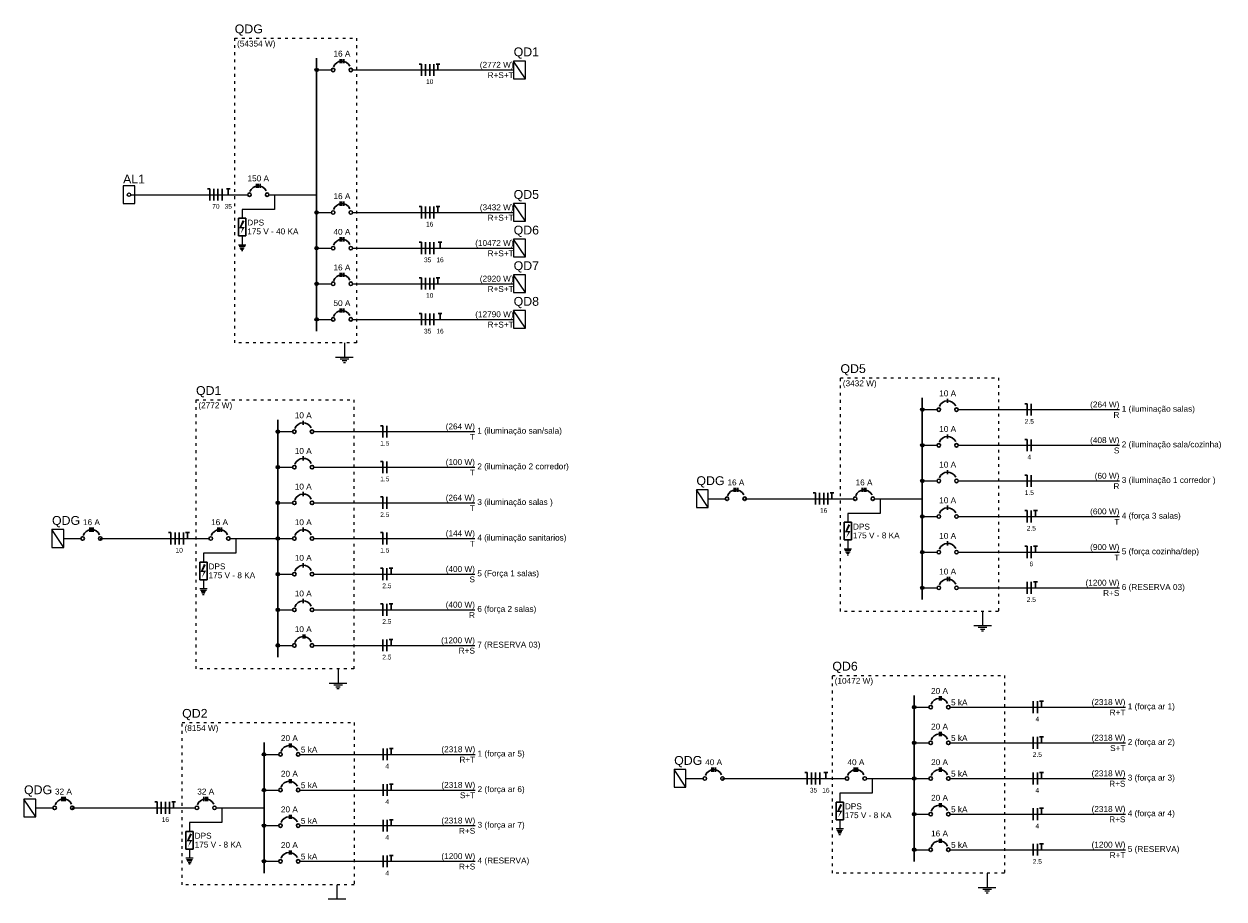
# Model space of a CAD drawing. Header units: metres. Extents: x -81 to 1042, y -541 to 334.
# Tile 52 of 130: x 359 to 402, y 82 to 114. Entities that reach past the tile are written whole.
import ezdxf

# ---------------------------------------------------------------- set-up
doc = ezdxf.new("R2010")
doc.units = ezdxf.units.M
doc.linetypes.add('DOT2', pattern=[3.175, 0, -3.175])
for name, color, linetype, lineweight in [('DI-Barramento', 6, 'Continuous', 30), ('DI-Disjuntor', 1, 'Continuous', 30), ('DI-Fios', 3, 'Continuous', 30), ('DI-Linhas do diagrama', 9, 'Continuous', 20), ('DI-Pontilhado', 7, 'Continuous', 20), ('DI-Textos do diagrama', 7, 'Continuous', 20), ('DI-Título do diagrama', 3, 'Continuous', 30)]:
    doc.layers.add(name, color=color, linetype=linetype, lineweight=lineweight)
doc.styles.add('Arial', font='arial.ttf', dxfattribs={"height": 0.025})

msp = doc.modelspace()

# ---------------------------------------------------------------- hatches: boundary and pattern name
at = {"layer": 'DI-Textos do diagrama', "linetype": 'Continuous'}
for points in [[(366.887, 106.702), (366.961, 106.671), (366.855, 106.461), (366.972, 106.461), (366.813, 106.207), (366.887, 106.41), (366.765, 106.41), (366.887, 106.702)], [(388.666, 95.77), (388.74, 95.738), (388.634, 95.529), (388.751, 95.529), (388.592, 95.274), (388.666, 95.478), (388.544, 95.478), (388.666, 95.77)], [(365.496, 94.34), (365.57, 94.308), (365.464, 94.098), (365.58, 94.098), (365.422, 93.844), (365.496, 94.048), (365.374, 94.048), (365.496, 94.34)], [(388.374, 85.712), (388.448, 85.68), (388.343, 85.471), (388.459, 85.471), (388.3, 85.217), (388.374, 85.42), (388.253, 85.42), (388.374, 85.712)], [(364.998, 84.656), (365.072, 84.625), (364.966, 84.415), (365.082, 84.415), (364.924, 84.161), (364.998, 84.364), (364.876, 84.364), (364.998, 84.656)]]:
    msp.add_hatch(color=256, dxfattribs=at).paths.add_polyline_path(points)

# ---------------------------------------------------------------- linework, layer by layer
at = {"layer": 'DI-Barramento', "linetype": 'Continuous'}
for p, q in [((369.551, 112.528), (369.551, 102.711)), ((391.329, 100.314), (391.329, 93.06)), ((368.159, 99.525), (368.159, 90.989)), ((391.038, 89.616), (391.038, 83.643)), ((367.661, 87.919), (367.661, 83.228))]:
    msp.add_line(p, q, dxfattribs=at)
at = {"layer": 'DI-Disjuntor', "linetype": 'Continuous'}
for p, q in [((370.398, 112.348), (370.398, 112.496)), ((370.461, 112.348), (370.461, 112.496)), ((370.525, 112.348), (370.525, 112.496)), ((367.39, 107.863), (367.39, 108.011)), ((367.454, 107.863), (367.454, 108.011)), ((367.517, 107.863), (367.517, 108.011)), ((370.398, 107.222), (370.398, 107.371)), ((370.461, 107.222), (370.461, 107.371)), ((370.525, 107.222), (370.525, 107.371)), ((366.739, 106.772), (367.004, 106.772)), ((366.739, 106.772), (366.739, 106.137)), ((367.004, 106.772), (367.004, 106.137)), ((366.739, 106.137), (367.004, 106.137)), ((370.398, 105.941), (370.398, 106.089)), ((370.461, 105.941), (370.461, 106.089)), ((370.525, 105.941), (370.525, 106.089)), ((370.398, 104.66), (370.398, 104.808)), ((370.461, 104.66), (370.461, 104.808)), ((370.525, 104.66), (370.525, 104.808)), ((370.398, 103.378), (370.398, 103.526)), ((370.461, 103.378), (370.461, 103.526)), ((370.525, 103.378), (370.525, 103.526)), ((392.24, 100.134), (392.24, 100.282)), ((369.07, 99.345), (369.07, 99.493)), ((392.24, 98.853), (392.24, 99.001)), ((369.07, 98.063), (369.07, 98.212)), ((392.24, 97.571), (392.24, 97.72)), ((384.563, 96.931), (384.563, 97.079)), ((384.626, 96.931), (384.626, 97.079)), ((384.69, 96.931), (384.69, 97.079)), ((389.169, 96.931), (389.169, 97.079)), ((389.233, 96.931), (389.233, 97.079)), ((389.296, 96.931), (389.296, 97.079)), ((369.07, 96.782), (369.07, 96.93)), ((392.24, 96.29), (392.24, 96.438)), ((388.518, 95.84), (388.783, 95.84)), ((388.518, 95.84), (388.518, 95.205)), ((388.783, 95.84), (388.783, 95.205)), ((361.392, 95.5), (361.392, 95.649)), ((361.456, 95.5), (361.456, 95.649)), ((361.519, 95.5), (361.519, 95.649)), ((365.999, 95.5), (365.999, 95.649)), ((366.062, 95.5), (366.062, 95.649)), ((366.126, 95.5), (366.126, 95.649)), ((369.07, 95.5), (369.07, 95.649)), ((388.518, 95.205), (388.783, 95.205)), ((392.24, 95.009), (392.24, 95.157)), ((365.347, 94.41), (365.612, 94.41)), ((365.347, 94.41), (365.347, 93.774)), ((365.612, 94.41), (365.612, 93.774)), ((369.07, 94.219), (369.07, 94.367)), ((365.347, 93.774), (365.612, 93.774)), ((392.24, 93.727), (392.24, 93.876)), ((392.304, 93.727), (392.304, 93.876)), ((369.07, 92.938), (369.07, 93.086)), ((369.07, 91.656), (369.07, 91.805)), ((369.133, 91.656), (369.133, 91.805)), ((391.948, 89.436), (391.948, 89.584)), ((392.012, 89.436), (392.012, 89.584)), ((391.948, 88.154), (391.948, 88.303)), ((392.012, 88.154), (392.012, 88.303)), ((368.572, 87.739), (368.572, 87.887)), ((368.635, 87.739), (368.635, 87.887)), ((383.762, 86.873), (383.762, 87.021)), ((383.826, 86.873), (383.826, 87.021)), ((383.889, 86.873), (383.889, 87.021)), ((388.877, 86.873), (388.877, 87.021)), ((388.941, 86.873), (388.941, 87.021)), ((389.004, 86.873), (389.004, 87.021)), ((391.948, 86.873), (391.948, 87.021)), ((392.012, 86.873), (392.012, 87.021)), ((368.572, 86.458), (368.572, 86.606)), ((368.635, 86.458), (368.635, 86.606)), ((360.386, 85.817), (360.386, 85.965)), ((360.449, 85.817), (360.449, 85.965)), ((360.513, 85.817), (360.513, 85.965)), ((365.501, 85.817), (365.501, 85.965)), ((365.564, 85.817), (365.564, 85.965)), ((365.628, 85.817), (365.628, 85.965)), ((388.226, 85.782), (388.491, 85.782)), ((388.226, 85.782), (388.226, 85.147)), ((388.491, 85.782), (388.491, 85.147)), ((391.948, 85.592), (391.948, 85.74)), ((392.012, 85.592), (392.012, 85.74)), ((368.572, 85.176), (368.572, 85.325)), ((368.635, 85.176), (368.635, 85.325)), ((388.226, 85.147), (388.491, 85.147)), ((364.849, 84.726), (365.114, 84.726)), ((364.849, 84.726), (364.849, 84.091)), ((365.114, 84.726), (365.114, 84.091)), ((391.948, 84.31), (391.948, 84.458)), ((392.012, 84.31), (392.012, 84.458)), ((364.849, 84.091), (365.114, 84.091)), ((368.572, 83.895), (368.572, 84.043)), ((368.635, 83.895), (368.635, 84.043))]:
    msp.add_line(p, q, dxfattribs=at)
for centre in [(370.144, 112.104), (370.779, 112.104), (367.136, 107.619), (367.771, 107.619), (370.144, 106.979), (370.779, 106.979), (370.144, 105.697), (370.779, 105.697), (370.144, 104.416), (370.779, 104.416), (370.144, 103.135), (370.779, 103.135), (391.923, 99.891), (392.558, 99.891), (368.752, 99.101), (369.388, 99.101), (391.923, 98.609), (392.558, 98.609), (368.752, 97.82), (369.388, 97.82), (391.923, 97.328), (392.558, 97.328), (384.308, 96.687), (384.944, 96.687), (388.915, 96.687), (389.55, 96.687), (368.752, 96.538), (369.388, 96.538), (391.923, 96.046), (392.558, 96.046), (361.138, 95.257), (361.773, 95.257), (365.745, 95.257), (366.38, 95.257), (368.752, 95.257), (369.388, 95.257), (391.923, 94.765), (392.558, 94.765), (368.752, 93.976), (369.388, 93.976), (391.923, 93.484), (392.558, 93.484), (368.752, 92.694), (369.388, 92.694), (368.752, 91.413), (369.388, 91.413), (391.631, 89.192), (392.266, 89.192), (391.631, 87.911), (392.266, 87.911), (368.254, 87.496), (368.889, 87.496), (383.508, 86.629), (384.144, 86.629), (388.623, 86.629), (389.259, 86.629), (391.631, 86.629), (392.266, 86.629), (368.254, 86.214), (368.889, 86.214), (360.132, 85.574), (360.767, 85.574), (365.247, 85.574), (365.882, 85.574), (368.254, 84.933), (368.889, 84.933), (391.631, 85.348), (392.266, 85.348), (368.254, 83.651), (368.889, 83.651), (391.631, 84.067), (392.266, 84.067)]:
    msp.add_circle(centre, 0.0635, dxfattribs=at)
for centre in [(370.461, 112.104), (367.454, 107.619), (370.461, 106.979), (370.461, 105.697), (370.461, 104.416), (370.461, 103.135), (392.24, 99.891), (369.07, 99.101), (392.24, 98.609), (369.07, 97.82), (392.24, 97.328), (369.07, 96.538), (384.626, 96.687), (389.233, 96.687), (392.24, 96.046), (361.456, 95.257), (366.062, 95.257), (369.07, 95.257), (392.24, 94.765), (369.07, 93.976), (392.24, 93.484), (369.07, 92.694), (369.07, 91.413), (391.948, 89.192), (391.948, 87.911), (368.572, 87.496), (383.826, 86.629), (388.941, 86.629), (391.948, 86.629), (368.572, 86.214), (360.449, 85.574), (365.564, 85.574), (391.948, 85.348), (368.572, 84.933), (391.948, 84.067), (368.572, 83.651)]:
    msp.add_arc(centre, 0.318, 25, 160, dxfattribs=at)
at = {"layer": 'DI-Fios', "linetype": 'Continuous'}
for p, q in [((373.321, 112.316), (373.236, 112.316)), ((373.321, 111.893), (373.321, 112.316)), ((373.469, 111.893), (373.469, 112.316)), ((373.617, 111.893), (373.617, 112.316)), ((373.765, 111.893), (373.765, 112.316)), ((373.846, 112.316), (373.981, 112.316)), ((373.914, 112.104), (373.914, 112.316)), ((365.706, 107.831), (365.622, 107.831)), ((365.706, 107.408), (365.706, 107.831)), ((365.855, 107.408), (365.855, 107.831)), ((366.003, 107.408), (366.003, 107.831)), ((366.151, 107.408), (366.151, 107.831)), ((366.306, 107.831), (366.441, 107.831)), ((366.374, 107.619), (366.374, 107.831)), ((373.321, 107.191), (373.236, 107.191)), ((373.321, 106.767), (373.321, 107.191)), ((373.469, 106.767), (373.469, 107.191)), ((373.617, 106.767), (373.617, 107.191)), ((373.765, 106.767), (373.765, 107.191)), ((373.846, 107.191), (373.981, 107.191)), ((373.914, 106.979), (373.914, 107.191)), ((373.321, 105.909), (373.236, 105.909)), ((373.321, 105.486), (373.321, 105.909)), ((373.469, 105.486), (373.469, 105.909)), ((373.617, 105.486), (373.617, 105.909)), ((373.765, 105.486), (373.765, 105.909)), ((373.92, 105.909), (374.056, 105.909)), ((373.988, 105.697), (373.988, 105.909)), ((373.321, 104.628), (373.236, 104.628)), ((373.321, 104.204), (373.321, 104.628)), ((373.469, 104.204), (373.469, 104.628)), ((373.617, 104.204), (373.617, 104.628)), ((373.765, 104.204), (373.765, 104.628)), ((373.846, 104.628), (373.981, 104.628)), ((373.914, 104.416), (373.914, 104.628)), ((373.321, 103.346), (373.236, 103.346)), ((373.321, 102.923), (373.321, 103.346)), ((373.469, 102.923), (373.469, 103.346)), ((373.617, 102.923), (373.617, 103.346)), ((373.765, 102.923), (373.765, 103.346)), ((373.92, 103.346), (374.056, 103.346)), ((373.988, 103.135), (373.988, 103.346)), ((395.1, 100.102), (395.015, 100.102)), ((395.1, 99.679), (395.1, 100.102)), ((395.248, 99.679), (395.248, 100.102)), ((371.929, 99.313), (371.844, 99.313)), ((371.929, 98.889), (371.929, 99.313)), ((372.077, 98.889), (372.077, 99.313)), ((395.1, 98.821), (395.015, 98.821)), ((395.1, 98.397), (395.1, 98.821)), ((395.248, 98.397), (395.248, 98.821)), ((371.929, 98.031), (371.844, 98.031)), ((371.929, 97.608), (371.929, 98.031)), ((372.077, 97.608), (372.077, 98.031)), ((395.1, 97.54), (395.015, 97.54)), ((395.1, 97.116), (395.1, 97.54)), ((395.248, 97.116), (395.248, 97.54)), ((371.929, 96.75), (371.844, 96.75)), ((371.929, 96.327), (371.929, 96.75)), ((372.077, 96.327), (372.077, 96.75)), ((387.485, 96.899), (387.401, 96.899)), ((387.485, 96.475), (387.485, 96.899)), ((387.634, 96.475), (387.634, 96.899)), ((387.782, 96.475), (387.782, 96.899)), ((387.93, 96.475), (387.93, 96.899)), ((388.011, 96.899), (388.146, 96.899)), ((388.078, 96.687), (388.078, 96.899)), ((395.1, 96.258), (395.015, 96.258)), ((395.1, 95.835), (395.1, 96.258)), ((395.248, 95.835), (395.248, 96.258)), ((395.328, 96.258), (395.464, 96.258)), ((395.396, 96.046), (395.396, 96.258)), ((364.315, 95.469), (364.23, 95.469)), ((364.315, 95.045), (364.315, 95.469)), ((364.463, 95.045), (364.463, 95.469)), ((364.611, 95.045), (364.611, 95.469)), ((364.76, 95.045), (364.76, 95.469)), ((364.84, 95.469), (364.976, 95.469)), ((364.908, 95.257), (364.908, 95.469)), ((371.929, 95.469), (371.844, 95.469)), ((371.929, 95.045), (371.929, 95.469)), ((372.077, 95.045), (372.077, 95.469)), ((395.1, 94.977), (395.015, 94.977)), ((395.1, 94.553), (395.1, 94.977)), ((395.248, 94.553), (395.248, 94.977)), ((395.328, 94.977), (395.464, 94.977)), ((395.396, 94.765), (395.396, 94.977)), ((371.929, 94.187), (371.844, 94.187)), ((371.929, 93.764), (371.929, 94.187)), ((372.077, 93.764), (372.077, 94.187)), ((372.158, 94.187), (372.293, 94.187)), ((372.226, 93.976), (372.226, 94.187)), ((395.1, 93.272), (395.1, 93.696)), ((395.248, 93.272), (395.248, 93.696)), ((395.328, 93.696), (395.464, 93.696)), ((395.396, 93.484), (395.396, 93.696)), ((371.929, 92.906), (371.844, 92.906)), ((371.929, 92.482), (371.929, 92.906)), ((372.077, 92.482), (372.077, 92.906)), ((372.158, 92.906), (372.293, 92.906)), ((372.226, 92.694), (372.226, 92.906)), ((371.929, 91.201), (371.929, 91.625)), ((372.077, 91.201), (372.077, 91.625)), ((372.158, 91.625), (372.293, 91.625)), ((372.226, 91.413), (372.226, 91.625)), ((395.316, 88.98), (395.316, 89.404)), ((395.464, 88.98), (395.464, 89.404)), ((395.545, 89.404), (395.68, 89.404)), ((395.613, 89.192), (395.613, 89.404)), ((395.316, 87.699), (395.316, 88.123)), ((395.464, 87.699), (395.464, 88.123)), ((395.545, 88.123), (395.68, 88.123)), ((395.613, 87.911), (395.613, 88.123)), ((371.939, 87.284), (371.939, 87.707)), ((372.088, 87.284), (372.088, 87.707)), ((372.168, 87.707), (372.304, 87.707)), ((372.236, 87.496), (372.236, 87.707)), ((387.194, 86.841), (387.109, 86.841)), ((387.194, 86.418), (387.194, 86.841)), ((387.342, 86.418), (387.342, 86.841)), ((387.49, 86.418), (387.49, 86.841)), ((387.638, 86.418), (387.638, 86.841)), ((387.793, 86.841), (387.928, 86.841)), ((387.861, 86.629), (387.861, 86.841)), ((395.316, 86.418), (395.316, 86.841)), ((395.464, 86.418), (395.464, 86.841)), ((395.545, 86.841), (395.68, 86.841)), ((395.613, 86.629), (395.613, 86.841)), ((371.939, 86.002), (371.939, 86.426)), ((372.088, 86.002), (372.088, 86.426)), ((372.168, 86.426), (372.304, 86.426)), ((372.236, 86.214), (372.236, 86.426)), ((363.817, 85.785), (363.732, 85.785)), ((363.817, 85.362), (363.817, 85.785)), ((363.965, 85.362), (363.965, 85.785)), ((364.113, 85.362), (364.113, 85.785)), ((364.262, 85.362), (364.262, 85.785)), ((364.342, 85.785), (364.478, 85.785)), ((364.41, 85.574), (364.41, 85.785)), ((395.316, 85.136), (395.316, 85.56)), ((395.464, 85.136), (395.464, 85.56)), ((395.545, 85.56), (395.68, 85.56)), ((395.613, 85.348), (395.613, 85.56)), ((371.939, 84.721), (371.939, 85.145)), ((372.088, 84.721), (372.088, 85.145)), ((372.168, 85.145), (372.304, 85.145)), ((372.236, 84.933), (372.236, 85.145)), ((395.316, 83.855), (395.316, 84.278)), ((395.464, 83.855), (395.464, 84.278)), ((395.545, 84.278), (395.68, 84.278)), ((395.613, 84.067), (395.613, 84.278)), ((371.939, 83.44), (371.939, 83.863)), ((372.088, 83.44), (372.088, 83.863)), ((372.168, 83.863), (372.304, 83.863)), ((372.236, 83.651), (372.236, 83.863))]:
    msp.add_line(p, q, dxfattribs=at)
at = {"layer": 'DI-Linhas do diagrama', "linetype": 'Continuous'}
for p, q in [((377.059, 112.422), (376.635, 112.422)), ((376.635, 112.422), (376.635, 111.787)), ((377.059, 111.787), (376.635, 112.422)), ((377.059, 111.787), (377.059, 112.422)), ((369.614, 112.104), (370.08, 112.104)), ((370.843, 112.104), (376.635, 112.104)), ((376.635, 111.787), (377.059, 111.787)), ((363.017, 107.937), (362.593, 107.937)), ((362.593, 107.937), (362.593, 107.302)), ((363.017, 107.302), (363.017, 107.937)), ((362.868, 107.619), (363.017, 107.619)), ((363.017, 107.619), (363.101, 107.619)), ((363.101, 107.619), (363.228, 107.619)), ((363.165, 107.619), (367.073, 107.619)), ((367.835, 107.619), (368.301, 107.619)), ((368.036, 107.619), (368.036, 107.09)), ((368.301, 107.619), (369.551, 107.619)), ((362.593, 107.302), (363.017, 107.302)), ((368.036, 107.09), (366.871, 107.09)), ((366.871, 107.09), (366.871, 106.772)), ((377.059, 107.296), (376.635, 107.296)), ((376.635, 107.296), (376.635, 106.661)), ((377.059, 106.661), (376.635, 107.296)), ((377.059, 106.661), (377.059, 107.296)), ((369.614, 106.979), (370.08, 106.979)), ((370.843, 106.979), (376.635, 106.979)), ((376.635, 106.661), (377.059, 106.661)), ((366.871, 106.137), (366.871, 105.819)), ((366.739, 105.819), (367.004, 105.819)), ((366.765, 105.766), (366.977, 105.766)), ((366.792, 105.713), (366.951, 105.713)), ((377.059, 106.015), (376.635, 106.015)), ((376.635, 106.015), (376.635, 105.38)), ((377.059, 105.38), (376.635, 106.015)), ((377.059, 105.38), (377.059, 106.015)), ((366.818, 105.66), (366.924, 105.66)), ((366.845, 105.607), (366.898, 105.607)), ((369.614, 105.697), (370.08, 105.697)), ((370.843, 105.697), (376.635, 105.697)), ((376.635, 105.38), (377.059, 105.38)), ((369.614, 104.416), (370.08, 104.416)), ((370.843, 104.416), (376.635, 104.416)), ((377.059, 104.734), (376.635, 104.734)), ((376.635, 104.734), (376.635, 104.098)), ((377.059, 104.098), (376.635, 104.734)), ((377.059, 104.098), (377.059, 104.734)), ((376.635, 104.098), (377.059, 104.098)), ((369.614, 103.135), (370.08, 103.135)), ((370.843, 103.135), (376.635, 103.135)), ((377.059, 103.452), (376.635, 103.452)), ((376.635, 103.452), (376.635, 102.817)), ((377.059, 102.817), (376.635, 103.452)), ((377.059, 102.817), (377.059, 103.452)), ((376.635, 102.817), (377.059, 102.817)), ((391.393, 99.891), (391.859, 99.891)), ((392.621, 99.891), (398.414, 99.891)), ((368.223, 99.101), (368.689, 99.101)), ((369.451, 99.101), (375.244, 99.101)), ((391.393, 98.609), (391.859, 98.609)), ((392.621, 98.609), (398.414, 98.609)), ((368.223, 97.82), (368.689, 97.82)), ((369.451, 97.82), (375.244, 97.82)), ((391.393, 97.328), (391.859, 97.328)), ((392.621, 97.328), (398.414, 97.328)), ((383.631, 97.005), (383.207, 97.005)), ((383.207, 97.005), (383.207, 96.369)), ((383.631, 96.369), (383.207, 97.005)), ((383.631, 96.369), (383.631, 97.005)), ((383.631, 96.687), (384.245, 96.687)), ((384.944, 96.687), (388.851, 96.687)), ((389.614, 96.687), (390.08, 96.687)), ((389.815, 96.687), (389.815, 96.158)), ((390.08, 96.687), (391.329, 96.687)), ((368.223, 96.538), (368.689, 96.538)), ((369.451, 96.538), (375.244, 96.538)), ((383.207, 96.369), (383.631, 96.369)), ((389.815, 96.158), (388.65, 96.158)), ((388.65, 96.158), (388.65, 95.84)), ((391.393, 96.046), (391.859, 96.046)), ((392.621, 96.046), (398.414, 96.046)), ((360.46, 95.575), (360.037, 95.575)), ((360.037, 95.575), (360.037, 94.939)), ((360.46, 94.939), (360.037, 95.575)), ((360.46, 94.939), (360.46, 95.575)), ((360.037, 94.939), (360.46, 94.939)), ((360.46, 95.257), (361.074, 95.257)), ((361.773, 95.257), (365.681, 95.257)), ((366.444, 95.257), (366.909, 95.257)), ((366.645, 95.257), (366.645, 94.727)), ((366.909, 95.257), (368.159, 95.257)), ((368.223, 95.257), (368.689, 95.257)), ((369.451, 95.257), (375.244, 95.257)), ((388.65, 95.205), (388.65, 94.887)), ((366.645, 94.727), (365.48, 94.727)), ((365.48, 94.727), (365.48, 94.41)), ((388.518, 94.887), (388.783, 94.887)), ((388.544, 94.834), (388.756, 94.834)), ((388.571, 94.781), (388.73, 94.781)), ((388.597, 94.728), (388.703, 94.728)), ((388.624, 94.675), (388.677, 94.675)), ((391.393, 94.765), (391.859, 94.765)), ((392.621, 94.765), (398.414, 94.765)), ((365.48, 93.774), (365.48, 93.457)), ((368.223, 93.976), (368.689, 93.976)), ((369.451, 93.976), (375.244, 93.976)), ((365.347, 93.457), (365.612, 93.457)), ((365.374, 93.404), (365.586, 93.404)), ((365.4, 93.351), (365.559, 93.351)), ((365.427, 93.298), (365.533, 93.298)), ((365.453, 93.245), (365.506, 93.245)), ((391.393, 93.484), (391.859, 93.484)), ((392.621, 93.484), (398.414, 93.484)), ((368.223, 92.694), (368.689, 92.694)), ((369.451, 92.694), (375.244, 92.694)), ((368.223, 91.413), (368.689, 91.413)), ((369.451, 91.413), (375.244, 91.413)), ((391.101, 89.192), (391.567, 89.192)), ((392.33, 89.192), (398.631, 89.192)), ((391.101, 87.911), (391.567, 87.911)), ((392.33, 87.911), (398.631, 87.911)), ((367.725, 87.496), (368.191, 87.496)), ((368.953, 87.496), (375.254, 87.496)), ((382.83, 86.947), (382.407, 86.947)), ((382.407, 86.947), (382.407, 86.312)), ((382.83, 86.312), (382.407, 86.947)), ((382.83, 86.312), (382.83, 86.947)), ((382.407, 86.312), (382.83, 86.312)), ((382.83, 86.629), (383.445, 86.629)), ((384.144, 86.629), (388.56, 86.629)), ((389.322, 86.629), (389.788, 86.629)), ((389.523, 86.629), (389.523, 86.1)), ((389.788, 86.629), (391.038, 86.629)), ((391.101, 86.629), (391.567, 86.629)), ((392.33, 86.629), (398.631, 86.629)), ((359.454, 85.891), (359.03, 85.891)), ((359.03, 85.891), (359.03, 85.256)), ((359.454, 85.256), (359.03, 85.891)), ((359.454, 85.256), (359.454, 85.891)), ((367.725, 86.214), (368.191, 86.214)), ((368.953, 86.214), (375.254, 86.214)), ((389.523, 86.1), (388.358, 86.1)), ((388.358, 86.1), (388.358, 85.782)), ((359.454, 85.574), (360.068, 85.574)), ((360.767, 85.574), (365.183, 85.574)), ((365.945, 85.574), (366.411, 85.574)), ((366.147, 85.574), (366.147, 85.044)), ((366.411, 85.574), (367.661, 85.574)), ((359.03, 85.256), (359.454, 85.256)), ((366.147, 85.044), (364.982, 85.044)), ((364.982, 85.044), (364.982, 84.726)), ((388.358, 85.147), (388.358, 84.829)), ((391.101, 85.348), (391.567, 85.348)), ((392.33, 85.348), (398.631, 85.348)), ((367.725, 84.933), (368.191, 84.933)), ((368.953, 84.933), (375.254, 84.933)), ((388.226, 84.829), (388.491, 84.829)), ((388.253, 84.776), (388.464, 84.776)), ((388.279, 84.723), (388.438, 84.723)), ((388.305, 84.67), (388.411, 84.67)), ((388.332, 84.617), (388.385, 84.617)), ((364.849, 83.773), (365.114, 83.773)), ((364.876, 83.72), (365.088, 83.72)), ((364.982, 84.091), (364.982, 83.773)), ((391.101, 84.067), (391.567, 84.067)), ((392.33, 84.067), (398.631, 84.067)), ((364.902, 83.667), (365.061, 83.667)), ((364.929, 83.614), (365.035, 83.614)), ((364.955, 83.561), (365.008, 83.561)), ((367.725, 83.651), (368.191, 83.651)), ((368.953, 83.651), (375.254, 83.651))]:
    msp.add_line(p, q, dxfattribs=at)
at = {"layer": 'DI-Linhas do diagrama', "linetype": 'Continuous', "const_width": 0.0635}
for points in [[(369.583, 112.104, 1), (369.52, 112.104, 1)], [(369.583, 106.979, 1), (369.52, 106.979, 1)], [(369.583, 105.697, 1), (369.52, 105.697, 1)], [(369.583, 104.416, 1), (369.52, 104.416, 1)], [(369.583, 103.135, 1), (369.52, 103.135, 1)], [(391.361, 99.891, 1), (391.298, 99.891, 1)], [(368.191, 99.101, 1), (368.128, 99.101, 1)], [(391.361, 98.609, 1), (391.298, 98.609, 1)], [(368.191, 97.82, 1), (368.128, 97.82, 1)], [(391.361, 97.328, 1), (391.298, 97.328, 1)], [(368.191, 96.538, 1), (368.128, 96.538, 1)], [(391.361, 96.046, 1), (391.298, 96.046, 1)], [(368.191, 95.257, 1), (368.128, 95.257, 1)], [(391.361, 94.765, 1), (391.298, 94.765, 1)], [(368.191, 93.976, 1), (368.128, 93.976, 1)], [(391.361, 93.484, 1), (391.298, 93.484, 1)], [(368.191, 92.694, 1), (368.128, 92.694, 1)], [(368.191, 91.413, 1), (368.128, 91.413, 1)], [(391.07, 89.192, 1), (391.007, 89.192, 1)], [(391.07, 87.911, 1), (391.007, 87.911, 1)], [(367.693, 87.496, 1), (367.63, 87.496, 1)], [(391.07, 86.629, 1), (391.007, 86.629, 1)], [(367.693, 86.214, 1), (367.63, 86.214, 1)], [(367.693, 84.933, 1), (367.63, 84.933, 1)], [(391.07, 85.348, 1), (391.007, 85.348, 1)], [(367.693, 83.651, 1), (367.63, 83.651, 1)], [(391.07, 84.067, 1), (391.007, 84.067, 1)]]:
    msp.add_lwpolyline(points, format="xyb", close=True, dxfattribs=at)
at = {"layer": 'DI-Linhas do diagrama', "linetype": 'Continuous'}
for centre in [(369.551, 112.104), (362.805, 107.619), (369.551, 106.979), (369.551, 105.697), (369.551, 104.416), (369.551, 103.135), (391.329, 99.891), (368.159, 99.101), (391.329, 98.609), (368.159, 97.82), (391.329, 97.328), (368.159, 96.538), (391.329, 96.046), (368.159, 95.257), (391.329, 94.765), (368.159, 93.976), (391.329, 93.484), (368.159, 92.694), (368.159, 91.413), (391.038, 89.192), (391.038, 87.911), (367.661, 87.496), (391.038, 86.629), (367.661, 86.214), (367.661, 84.933), (391.038, 85.348), (367.661, 83.651), (391.038, 84.067)]:
    msp.add_circle(centre, 0.0635, dxfattribs=at)
at = {"layer": 'DI-Pontilhado', "linetype": 'DOT2', "ltscale": 0.05}
for points in [[(366.607, 102.287), (366.607, 113.248), (370.991, 113.248), (370.991, 102.287), (366.607, 102.287)], [(388.385, 92.637), (388.385, 101.034), (394.062, 101.034), (394.062, 92.637), (388.385, 92.637)], [(365.215, 90.566), (365.215, 100.245), (370.891, 100.245), (370.891, 90.566), (365.215, 90.566)], [(388.094, 83.219), (388.094, 90.336), (394.278, 90.336), (394.278, 83.219), (388.094, 83.219)], [(364.717, 82.804), (364.717, 88.639), (370.902, 88.639), (370.902, 82.804), (364.717, 82.804)]]:
    msp.add_lwpolyline(points, close=True, dxfattribs=at)
at = {"layer": 'DI-Textos do diagrama', "linetype": 'Continuous'}
for p, q in [((370.552, 102.287), (370.552, 101.779)), ((370.235, 101.779), (370.87, 101.779)), ((370.394, 101.716), (370.711, 101.716)), ((370.473, 101.652), (370.632, 101.652)), ((370.513, 101.588), (370.592, 101.588)), ((393.494, 92.637), (393.494, 92.128)), ((393.176, 92.128), (393.812, 92.128)), ((393.335, 92.065), (393.653, 92.065)), ((393.415, 92.001), (393.574, 92.001)), ((393.454, 91.938), (393.534, 91.938)), ((370.324, 90.566), (370.324, 90.057)), ((370.006, 90.057), (370.641, 90.057)), ((370.165, 89.994), (370.483, 89.994)), ((370.244, 89.93), (370.403, 89.93)), ((370.284, 89.867), (370.363, 89.867)), ((393.66, 83.219), (393.66, 82.711)), ((370.283, 82.804), (370.283, 82.296)), ((393.342, 82.711), (393.977, 82.711)), ((393.501, 82.648), (393.819, 82.648)), ((393.58, 82.584), (393.739, 82.584)), ((393.62, 82.52), (393.7, 82.52)), ((369.965, 82.296), (370.601, 82.296))]:
    msp.add_line(p, q, dxfattribs=at)

# ---------------------------------------------------------------- texts
at = {"layer": 'DI-Linhas do diagrama', "char_height": 0.2118, "attachment_point": 7, "line_spacing_factor": 0.798, "style": 'Arial'}
for s, insert, width in [('DPS', (367.057, 106.508), 0.76248), ('175 V - 40 KA', (367.057, 106.19), 3.30408), ('DPS', (388.836, 95.575), 0.76248), ('175 V - 8 KA', (388.836, 95.258), 3.04992), ('175 V - 8 KA', (365.665, 93.827), 3.04992), ('DPS', (365.665, 94.145), 0.76248), ('175 V - 8 KA', (388.544, 85.2), 3.04992), ('DPS', (388.544, 85.518), 0.76248), ('DPS', (365.167, 84.462), 0.76248), ('175 V - 8 KA', (365.167, 84.144), 3.04992)]:
    msp.add_mtext(s, dxfattribs=dict(at, insert=insert, width=width))
at = {"layer": 'DI-Textos do diagrama', "line_spacing_factor": 0.798, "style": 'Arial'}
for s, insert, char_height, width, attachment_point in [('(54354 W)', (366.691, 112.882), 0.2118, 2.28744, 7), ('16 A', (370.461, 112.581), 0.2118, 1.01664, 8), ('(2772 W)', (376.635, 112.119), 0.2118, 2.03328, 9), ('10', (373.617, 111.596), 0.1694, 0.40666, 8), ('R+S+T', (376.635, 111.808), 0.2118, 1.2708, 9), ('150 A', (367.454, 108.096), 0.2118, 1.2708, 8), ('16 A', (370.461, 107.456), 0.2118, 1.01664, 8), ('70', (365.929, 107.111), 0.1694, 0.40666, 8), ('35', (366.374, 107.111), 0.1694, 0.40666, 8), ('(3432 W)', (376.635, 106.994), 0.2118, 2.03328, 9), ('16', (373.617, 106.471), 0.1694, 0.40666, 8), ('R+S+T', (376.635, 106.682), 0.2118, 1.2708, 9), ('40 A', (370.461, 106.174), 0.2118, 1.01664, 8), ('(10472 W)', (376.635, 105.712), 0.2118, 2.28744, 9), ('35', (373.543, 105.189), 0.1694, 0.40666, 8), ('16', (373.988, 105.189), 0.1694, 0.40666, 8), ('R+S+T', (376.635, 105.401), 0.2118, 1.2708, 9), ('16 A', (370.461, 104.893), 0.2118, 1.01664, 8), ('(2920 W)', (376.635, 104.431), 0.2118, 2.03328, 9), ('10', (373.617, 103.908), 0.1694, 0.40666, 8), ('R+S+T', (376.635, 104.12), 0.2118, 1.2708, 9), ('50 A', (370.461, 103.611), 0.2118, 1.01664, 8), ('(12790 W)', (376.635, 103.15), 0.2118, 2.28744, 9), ('R+S+T', (376.635, 102.838), 0.2118, 1.2708, 9), ('35', (373.543, 102.626), 0.1694, 0.40666, 8), ('16', (373.988, 102.626), 0.1694, 0.40666, 8), ('(3432 W)', (388.47, 100.668), 0.2118, 2.03328, 7), ('10 A', (392.24, 100.367), 0.2118, 1.01664, 8), ('(2772 W)', (365.3, 99.878), 0.2118, 2.03328, 7), ('(264 W)', (398.414, 99.906), 0.2118, 1.77912, 9), ('10 A', (369.07, 99.578), 0.2118, 1.01664, 8), ('R', (398.414, 99.594), 0.212, 0.25416, 9), ('1 (iluminação salas)', (398.499, 99.75), 0.2118, 5.0832, 7), ('(264 W)', (375.244, 99.116), 0.2118, 1.77912, 9), ('1 (iluminação san/sala)', (375.329, 98.961), 0.2118, 5.84568, 7), ('10 A', (392.24, 99.086), 0.2118, 1.01664, 8), ('2.5', (395.174, 99.382), 0.1694, 0.60998, 8), ('1.5', (372.003, 98.593), 0.1694, 0.60998, 8), ('T', (375.244, 98.805), 0.212, 0.25416, 9), ('(408 W)', (398.414, 98.624), 0.2118, 1.77912, 9), ('10 A', (369.07, 98.296), 0.2118, 1.01664, 8), ('S', (398.414, 98.313), 0.212, 0.25416, 9), ('2 (iluminação sala/cozinha)', (398.499, 98.469), 0.2118, 6.86232, 7), ('(100 W)', (375.244, 97.835), 0.2118, 1.77912, 9), ('2 (iluminação 2 corredor)', (375.329, 97.679), 0.2118, 6.354, 7), ('10 A', (392.24, 97.805), 0.2118, 1.01664, 8), ('4', (395.174, 98.101), 0.169, 0.20333, 8), ('1.5', (372.003, 97.311), 0.1694, 0.60998, 8), ('T', (375.244, 97.523), 0.212, 0.25416, 9), ('(60 W)', (398.414, 97.343), 0.2118, 1.52496, 9), ('10 A', (369.07, 97.015), 0.2118, 1.01664, 8), ('16 A', (384.626, 97.164), 0.2118, 1.01664, 8), ('16 A', (389.233, 97.164), 0.2118, 1.01664, 8), ('R', (398.414, 97.032), 0.212, 0.25416, 9), ('3 (iluminação 1 corredor )', (398.499, 97.187), 0.2118, 6.60816, 7), ('(264 W)', (375.244, 96.553), 0.2118, 1.77912, 9), ('3 (iluminação salas )', (375.329, 96.398), 0.2118, 5.33736, 7), ('10 A', (392.24, 96.523), 0.2118, 1.01664, 8), ('1.5', (395.174, 96.82), 0.1694, 0.60998, 8), ('2.5', (372.003, 96.03), 0.1694, 0.60998, 8), ('T', (375.244, 96.242), 0.212, 0.25416, 9), ('16', (387.782, 96.179), 0.1694, 0.40666, 8), ('(600 W)', (398.414, 96.061), 0.2118, 1.77912, 9), ('16 A', (361.456, 95.734), 0.2118, 1.01664, 8), ('16 A', (366.062, 95.734), 0.2118, 1.01664, 8), ('10 A', (369.07, 95.734), 0.2118, 1.01664, 8), ('T', (398.414, 95.75), 0.212, 0.25416, 9), ('4 (força 3 salas)', (398.499, 95.906), 0.2118, 4.32072, 7), ('(144 W)', (375.244, 95.272), 0.2118, 1.77912, 9), ('4 (iluminação sanitarios)', (375.329, 95.117), 0.2118, 6.354, 7), ('10 A', (392.24, 95.242), 0.2118, 1.01664, 8), ('2.5', (395.248, 95.538), 0.1694, 0.60998, 8), ('10', (364.611, 94.749), 0.1694, 0.40666, 8), ('1.5', (372.003, 94.749), 0.1694, 0.60998, 8), ('T', (375.244, 94.961), 0.212, 0.25416, 9), ('(900 W)', (398.414, 94.78), 0.2118, 1.77912, 9), ('5 (força cozinha/dep)', (398.499, 94.625), 0.2118, 5.33736, 7), ('10 A', (369.07, 94.452), 0.2118, 1.01664, 8), ('T', (398.414, 94.469), 0.212, 0.25416, 9), ('(400 W)', (375.244, 93.99), 0.2118, 1.77912, 9), ('5 (Força 1 salas)', (375.329, 93.835), 0.2118, 4.32072, 7), ('10 A', (392.24, 93.96), 0.2118, 1.01664, 8), ('6', (395.248, 94.257), 0.169, 0.20333, 8), ('2.5', (372.077, 93.467), 0.1694, 0.60998, 8), ('S', (375.244, 93.679), 0.212, 0.25416, 9), ('(1200 W)', (398.414, 93.499), 0.2118, 2.03328, 9), ('6 (RESERVA 03)', (398.499, 93.343), 0.2118, 3.55824, 7), ('10 A', (369.07, 93.171), 0.2118, 1.01664, 8), ('2.5', (395.248, 92.975), 0.1694, 0.60998, 8), ('R+S', (398.414, 93.187), 0.2118, 0.76248, 9), ('(400 W)', (375.244, 92.709), 0.2118, 1.77912, 9), ('6 (força 2 salas)', (375.329, 92.554), 0.2118, 4.32072, 7), ('2.5', (372.077, 92.186), 0.1694, 0.60998, 8), ('R', (375.244, 92.398), 0.212, 0.25416, 9), ('10 A', (369.07, 91.889), 0.2118, 1.01664, 8), ('(1200 W)', (375.244, 91.428), 0.2118, 2.03328, 9), ('7 (RESERVA 03)', (375.329, 91.272), 0.2118, 3.55824, 7), ('2.5', (372.077, 90.905), 0.1694, 0.60998, 8), ('R+S', (375.244, 91.116), 0.2118, 0.76248, 9), ('(10472 W)', (388.178, 89.97), 0.2118, 2.28744, 7), ('20 A', (391.948, 89.669), 0.2118, 1.01664, 8), ('5 kA', (392.361, 89.256), 0.2118, 1.01664, 7), ('(2318 W)', (398.631, 89.207), 0.2118, 2.03328, 9), ('1 (força ar 1)', (398.715, 89.052), 0.2118, 3.55824, 7), ('4', (395.464, 88.684), 0.169, 0.20333, 8), ('R+T', (398.631, 88.896), 0.2118, 0.76248, 9), ('(8154 W)', (364.802, 88.273), 0.2118, 2.03328, 7), ('20 A', (391.948, 88.387), 0.2118, 1.01664, 8), ('20 A', (368.572, 87.972), 0.2118, 1.01664, 8), ('5 kA', (392.361, 87.974), 0.2118, 1.01664, 7), ('(2318 W)', (398.631, 87.926), 0.2118, 2.03328, 9), ('2 (força ar 2)', (398.715, 87.77), 0.2118, 3.55824, 7), ('5 kA', (368.985, 87.559), 0.2118, 1.01664, 7), ('(2318 W)', (375.254, 87.511), 0.2118, 2.03328, 9), ('1 (força ar 5)', (375.339, 87.355), 0.2118, 3.55824, 7), ('2.5', (395.464, 87.403), 0.1694, 0.60998, 8), ('S+T', (398.631, 87.614), 0.2118, 0.76248, 9), ('4', (372.088, 86.987), 0.169, 0.20333, 8), ('R+T', (375.254, 87.199), 0.2118, 0.76248, 9), ('40 A', (383.826, 87.106), 0.2118, 1.01664, 8), ('40 A', (388.941, 87.106), 0.2118, 1.01664, 8), ('20 A', (391.948, 87.106), 0.2118, 1.01664, 8), ('20 A', (368.572, 86.691), 0.2118, 1.01664, 8), ('5 kA', (392.361, 86.693), 0.2118, 1.01664, 7), ('(2318 W)', (398.631, 86.644), 0.2118, 2.03328, 9), ('3 (força ar 3)', (398.715, 86.489), 0.2118, 3.55824, 7), ('32 A', (360.449, 86.05), 0.2118, 1.01664, 8), ('32 A', (365.564, 86.05), 0.2118, 1.01664, 8), ('5 kA', (368.985, 86.278), 0.2118, 1.01664, 7), ('(2318 W)', (375.254, 86.229), 0.2118, 2.03328, 9), ('2 (força ar 6)', (375.339, 86.074), 0.2118, 3.55824, 7), ('35', (387.416, 86.121), 0.1694, 0.40666, 8), ('16', (387.861, 86.121), 0.1694, 0.40666, 8), ('4', (395.464, 86.121), 0.169, 0.20333, 8), ('R+S', (398.631, 86.333), 0.2118, 0.76248, 9), ('4', (372.088, 85.706), 0.169, 0.20333, 8), ('S+T', (375.254, 85.918), 0.2118, 0.76248, 9), ('20 A', (391.948, 85.825), 0.2118, 1.01664, 8), ('20 A', (368.572, 85.41), 0.2118, 1.01664, 8), ('5 kA', (392.361, 85.412), 0.2118, 1.01664, 7), ('(2318 W)', (398.631, 85.363), 0.2118, 2.03328, 9), ('4 (força ar 4)', (398.715, 85.208), 0.2118, 3.55824, 7), ('16', (364.113, 85.065), 0.1694, 0.40666, 8), ('5 kA', (368.985, 84.997), 0.2118, 1.01664, 7), ('(2318 W)', (375.254, 84.948), 0.2118, 2.03328, 9), ('3 (força ar 7)', (375.339, 84.792), 0.2118, 3.55824, 7), ('4', (395.464, 84.84), 0.169, 0.20333, 8), ('R+S', (398.631, 85.052), 0.2118, 0.76248, 9), ('4', (372.088, 84.425), 0.169, 0.20333, 8), ('R+S', (375.254, 84.637), 0.2118, 0.76248, 9), ('16 A', (391.948, 84.543), 0.2118, 1.01664, 8), ('20 A', (368.572, 84.128), 0.2118, 1.01664, 8), ('5 kA', (392.361, 84.13), 0.2118, 1.01664, 7), ('(1200 W)', (398.631, 84.081), 0.2118, 2.03328, 9), ('5 (RESERVA)', (398.715, 83.926), 0.2118, 2.79576, 7), ('5 kA', (368.985, 83.715), 0.2118, 1.01664, 7), ('(1200 W)', (375.254, 83.666), 0.2118, 2.03328, 9), ('4 (RESERVA)', (375.339, 83.511), 0.2118, 2.79576, 7), ('2.5', (395.464, 83.558), 0.1694, 0.60998, 8), ('R+T', (398.631, 83.77), 0.2118, 0.76248, 9), ('4', (372.088, 83.143), 0.169, 0.20333, 8), ('R+S', (375.254, 83.355), 0.2118, 0.76248, 9)]:
    msp.add_mtext(s, dxfattribs=dict(at, insert=insert, char_height=char_height, width=width, attachment_point=attachment_point))
at = {"layer": 'DI-Título do diagrama', "char_height": 0.3177, "width": 1.14372, "attachment_point": 7, "line_spacing_factor": 0.798, "style": 'Arial'}
for s, insert in [('QDG', (366.607, 113.333)), ('QD1', (376.635, 112.507)), ('AL1', (362.593, 108.022)), ('QD5', (376.635, 107.381)), ('QD6', (376.635, 106.1)), ('QD7', (376.635, 104.819)), ('QD8', (376.635, 103.537)), ('QD5', (388.385, 101.119)), ('QD1', (365.215, 100.33)), ('QDG', (383.207, 97.09)), ('QDG', (360.037, 95.66)), ('QD6', (388.094, 90.421)), ('QD2', (364.717, 88.724)), ('QDG', (382.407, 87.032)), ('QDG', (359.03, 85.976))]:
    msp.add_mtext(s, dxfattribs=dict(at, insert=insert))

doc.saveas('drawing.dxf')
